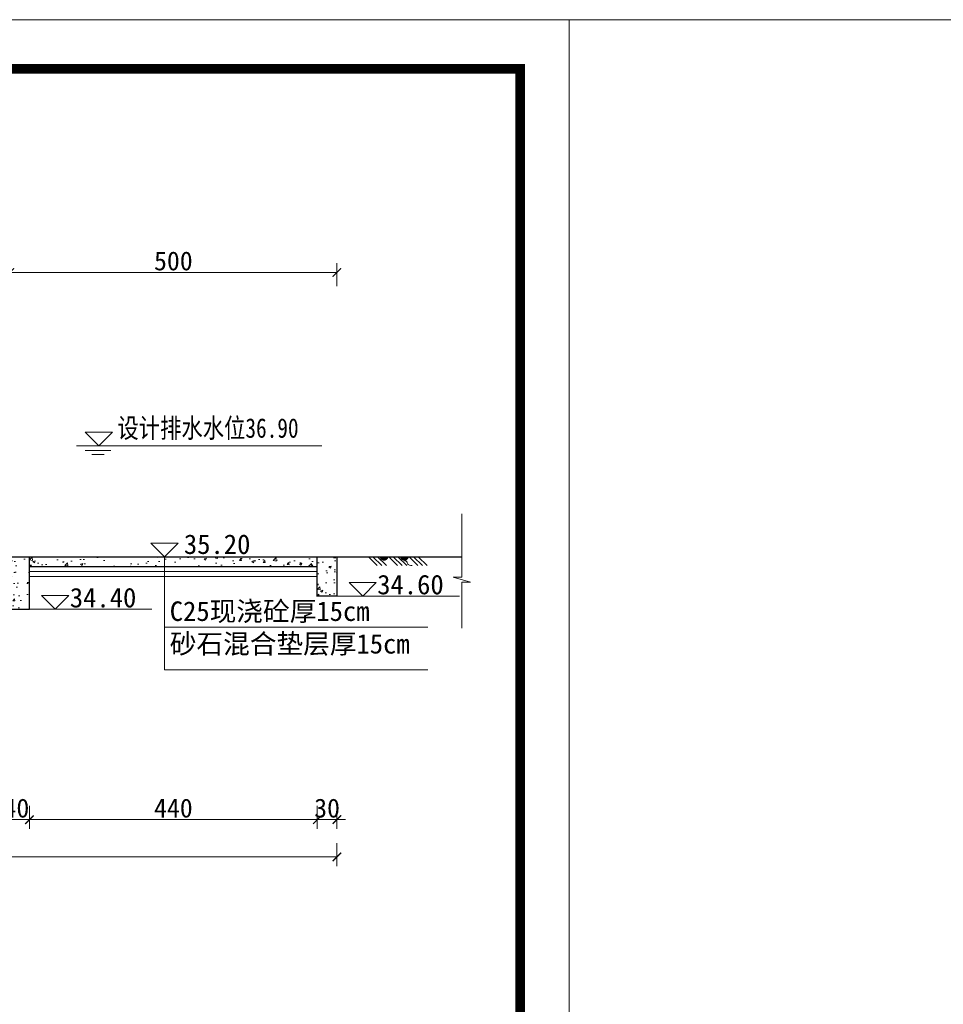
# Model space of a CAD drawing. Extents: x -27255 to 1448651, y 31034 to 8081248.
# Tile 135 of 198: x 583574 to 583715, y 3862349 to 3862499. Entities that reach past the tile are written whole.
import ezdxf

# ---------------------------------------------------------------- set-up
doc = ezdxf.new("R2010")
doc.units = 0
doc.header["$PDMODE"] = 32
doc.header["$PDSIZE"] = 0.2
doc.layers.get('0').update_dxf_attribs({"linetype": 'CONTINUOUS'})
doc.layers.get('Defpoints').update_dxf_attribs({"linetype": 'CONTINUOUS'})
for name, color, linetype, lineweight in [('0.09标注线', 3, 'CONTINUOUS', 9), ('0.13填充', 8, 'CONTINUOUS', 9), ('0.13文字', 3, 'CONTINUOUS', 13), ('0.30粗线', 7, 'CONTINUOUS', 30), ('图框', 7, 'CONTINUOUS', 20), ('细实线', 3, 'CONTINUOUS', 20)]:
    doc.layers.add(name, color=color, linetype=linetype, lineweight=lineweight)
doc.styles.add('-仿宋_GB2312', font='FangSong_GB2312.ttf')
doc.styles.get("Standard").update_dxf_attribs({"font": 'rs.shx', "bigfont": 'hztxt.shx'})
doc.dimstyles.get("Standard").update_dxf_attribs({"dimtxt": 0.18, "dimasz": 0.18, "dimexe": 0.18, "dimexo": 0.0625, "dimgap": 0.09, "dimtad": 0, "dimtih": 1, "dimtoh": 1, "dimdec": 4, "dimzin": 0, "dimdsep": 46, "dimtxsty": 'Standard', "dimcen": 0.09, "dimadec": 0, "dimazin": 0, "dimtfac": 1, "dimtdec": 4, "dimtofl": 0, "dimtmove": 0, "dimatfit": 3, "dimfxl": 1, "dimtolj": 1, "dimtzin": 0, "dimarcsym": 0})

# ---------------------------------------------------------------- blocks, each defined once
blk = doc.blocks.new('d4trtg')
at = {"lineweight": 0}
for p, q in [((653868.4, 3902577.3), (658071.2, 3902577.3)), ((658071.2, 3902577.3), (658071.2, 3899605.3))]:
    blk.add_line(p, q, dxfattribs=at)
at = {"lineweight": 0, "const_width": 10}
blk.add_lwpolyline([(654118.6, 3902527.3), (658021.2, 3902527.3), (658021.2, 3899655.4), (654118.6, 3899655.4)], close=True, dxfattribs=at)
blk = doc.blocks.new('_ARCHTICK')
at = {"color": 0, "linetype": 'ByBlock', "const_width": 0.15}
blk.add_lwpolyline([(-0.5, -0.5), (0.5, 0.5)], dxfattribs=at)
blk = doc.blocks.new('*D3656')
at = {"layer": '0.13文字', "color": 0, "lineweight": 9}
for p, q in [((583571.38, 3862379.19), (583571.38, 3862375.69)), ((583575.38, 3862379.19), (583575.38, 3862375.69)), ((583571.38, 3862377.09), (583570.08, 3862377.09)), ((583571.38, 3862377.09), (583575.38, 3862377.09)), ((583575.38, 3862377.09), (583576.68, 3862377.09))]:
    blk.add_line(p, q, dxfattribs=at)
at = {"layer": 'Defpoints', "color": 0, "lineweight": 13}
for p in [(583571.38, 3862409.29), (583575.38, 3862409.29), (583575.38, 3862377.09)]:
    blk.add_point(p, dxfattribs=at)
at = {"layer": '0.13文字', "color": 0, "lineweight": 9, "xscale": 1.3, "yscale": 1.3, "zscale": 1.3}
blk.add_blockref('_ARCHTICK', (583571.38, 3862377.09), dxfattribs=at)
at = {"layer": '0.13文字', "color": 0, "lineweight": 9, "xscale": 1.3, "yscale": 1.3, "zscale": 1.3, "rotation": 180}
blk.add_blockref('_ARCHTICK', (583575.38, 3862377.09), dxfattribs=at)
at = {"layer": '0.13文字', "color": 0, "lineweight": 13, "insert": (583573.38, 3862378.84), "char_height": 2.9, "attachment_point": 5, "style": '-仿宋_GB2312'}
blk.add_mtext('\\A1;40', dxfattribs=at)
blk = doc.blocks.new('*D3657')
at = {"layer": '0.13文字', "color": 0, "lineweight": 9}
for p, q in [((583575.38, 3862379.19), (583575.38, 3862375.69)), ((583619.38, 3862379.19), (583619.38, 3862375.69)), ((583575.38, 3862377.09), (583619.38, 3862377.09))]:
    blk.add_line(p, q, dxfattribs=at)
at = {"layer": 'Defpoints', "color": 0, "lineweight": 13}
for p in [(583575.38, 3862409.29), (583619.38, 3862409.29), (583619.38, 3862377.09)]:
    blk.add_point(p, dxfattribs=at)
at = {"layer": '0.13文字', "color": 0, "lineweight": 9, "xscale": 1.3, "yscale": 1.3, "zscale": 1.3, "rotation": 180}
blk.add_blockref('_ARCHTICK', (583575.38, 3862377.09), dxfattribs=at)
at = {"layer": '0.13文字', "color": 0, "lineweight": 9, "xscale": 1.3, "yscale": 1.3, "zscale": 1.3}
blk.add_blockref('_ARCHTICK', (583619.38, 3862377.09), dxfattribs=at)
at = {"layer": '0.13文字', "color": 0, "lineweight": 13, "insert": (583597.38, 3862378.84), "char_height": 2.9, "attachment_point": 5, "style": '-仿宋_GB2312'}
blk.add_mtext('\\A1;440', dxfattribs=at)
blk = doc.blocks.new('*D3658')
at = {"layer": '0.13文字', "color": 0, "lineweight": 9}
for p, q in [((583619.38, 3862379.19), (583619.38, 3862375.69)), ((583622.38, 3862379.19), (583622.38, 3862375.69)), ((583619.38, 3862377.09), (583618.08, 3862377.09)), ((583619.38, 3862377.09), (583622.38, 3862377.09)), ((583622.38, 3862377.09), (583623.68, 3862377.09))]:
    blk.add_line(p, q, dxfattribs=at)
at = {"layer": 'Defpoints', "color": 0, "lineweight": 13}
for p in [(583619.38, 3862411.29), (583622.38, 3862411.29), (583622.38, 3862377.09)]:
    blk.add_point(p, dxfattribs=at)
at = {"layer": '0.13文字', "color": 0, "lineweight": 9, "xscale": 1.3, "yscale": 1.3, "zscale": 1.3}
blk.add_blockref('_ARCHTICK', (583619.38, 3862377.09), dxfattribs=at)
at = {"layer": '0.13文字', "color": 0, "lineweight": 9, "xscale": 1.3, "yscale": 1.3, "zscale": 1.3, "rotation": 180}
blk.add_blockref('_ARCHTICK', (583622.38, 3862377.09), dxfattribs=at)
at = {"layer": '0.13文字', "color": 0, "lineweight": 13, "insert": (583620.88, 3862378.84), "char_height": 2.9, "attachment_point": 5, "style": '-仿宋_GB2312'}
blk.add_mtext('\\A1;30', dxfattribs=at)
blk = doc.blocks.new('*D3659')
at = {"layer": '0.13文字', "color": 0, "lineweight": 9}
for p, q in [((583091.38, 3862373.49), (583091.38, 3862369.99)), ((583622.38, 3862373.49), (583622.38, 3862369.99)), ((583091.38, 3862371.39), (583622.38, 3862371.39))]:
    blk.add_line(p, q, dxfattribs=at)
at = {"layer": 'Defpoints', "color": 0, "lineweight": 13}
for p in [(583622.38, 3862411.29), (583091.38, 3862383.79), (583622.38, 3862371.39)]:
    blk.add_point(p, dxfattribs=at)
at = {"layer": '0.13文字', "color": 0, "lineweight": 9, "xscale": 1.3, "yscale": 1.3, "zscale": 1.3, "rotation": 180}
blk.add_blockref('_ARCHTICK', (583091.38, 3862371.39), dxfattribs=at)
at = {"layer": '0.13文字', "color": 0, "lineweight": 9, "xscale": 1.3, "yscale": 1.3, "zscale": 1.3}
blk.add_blockref('_ARCHTICK', (583622.38, 3862371.39), dxfattribs=at)
at = {"layer": '0.13文字', "color": 0, "lineweight": 13, "insert": (583356.88, 3862373.14), "char_height": 2.9, "attachment_point": 5, "style": '-仿宋_GB2312'}
blk.add_mtext('\\A1;5310', dxfattribs=at)
blk = doc.blocks.new('*D3665')
at = {"layer": '0.13文字', "color": 0, "lineweight": 9}
for p, q in [((583572.38, 3862458.68), (583572.38, 3862462.18)), ((583622.38, 3862458.68), (583622.38, 3862462.18)), ((583572.38, 3862460.78), (583622.38, 3862460.78))]:
    blk.add_line(p, q, dxfattribs=at)
at = {"layer": 'Defpoints', "color": 0, "lineweight": 13}
for p in [(583622.38, 3862460.78), (583572.38, 3862417.29), (583622.38, 3862417.29)]:
    blk.add_point(p, dxfattribs=at)
at = {"layer": '0.13文字', "color": 0, "lineweight": 9, "xscale": 1.3, "yscale": 1.3, "zscale": 1.3, "rotation": 180}
blk.add_blockref('_ARCHTICK', (583572.38, 3862460.78), dxfattribs=at)
at = {"layer": '0.13文字', "color": 0, "lineweight": 9, "xscale": 1.3, "yscale": 1.3, "zscale": 1.3}
blk.add_blockref('_ARCHTICK', (583622.38, 3862460.78), dxfattribs=at)
at = {"layer": '0.13文字', "color": 0, "lineweight": 13, "insert": (583597.38, 3862462.53), "char_height": 2.9, "attachment_point": 5, "style": '-仿宋_GB2312'}
blk.add_mtext('\\A1;500', dxfattribs=at)

msp = doc.modelspace()

# ---------------------------------------------------------------- hatches: boundary and pattern name
at = {"layer": '0.13填充'}
h = msp.add_hatch(color=7, dxfattribs=at)
edge = h.paths.add_edge_path()
edge.add_ellipse((583629.60143, 3862417.42829), major_axis=(0, -0.73325), ratio=0.964264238, start_angle=-79.1227045, end_angle=79.1227045, ccw=False)
edge.add_line((583628.90708, 3862417.28992), (583630.29578, 3862417.28992))
h = msp.add_hatch(color=7, dxfattribs=at)
edge = h.paths.add_edge_path()
edge.add_ellipse((583632.71148, 3862417.42829), major_axis=(0, -0.73325), ratio=0.964264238, start_angle=-79.1227045, end_angle=79.1227045, ccw=False)
edge.add_line((583632.01713, 3862417.28992), (583633.40582, 3862417.28992))
at = {"layer": '0.13文字', "lineweight": 13}
h = msp.add_hatch(dxfattribs=at)
h.set_pattern_fill('AR-CONC', color=256, scale=0.02, style=0)
h.set_pattern_definition([(50, (583544.3843, 3862409.2895), (3.6437, -0.31878), [0.381, -4.191]), (355, (583544.3843, 3862409.2895), (-0.70486, 3.82113), [0.3048, -3.3528]), (100.451, (583544.688, 3862409.263), (2.93885, 3.50233), [0.3238, -3.5618]), (46.184, (583544.3843, 3862410.3055), (5.4216, -0.84085), [0.5715, -6.2865]), (96.636, (583544.836, 3862410.2354), (4.7481, 4.9485), [0.4857, -5.3427]), (351.184, (583544.3843, 3862410.3055), (4.7481, 4.9485), [0.4572, -5.0292]), (21, (583544.8923, 3862410.0515), (3.0323, -2.0453), [0.381, -4.191]), (326, (583544.8923, 3862410.0515), (1.23604, 3.68376), [0.3048, -3.3528]), (71.451, (583545.145, 3862409.881), (4.26833, 1.63846), [0.3238, -3.5618]), (37.5, (583544.3843, 3862409.2895), (0.06177, 1.6911), [0, -3.31216, 0, -3.4036, 0, -3.3655]), (7.5, (583544.3843, 3862409.2895), (1.33639, 2.00361), [0, -1.94056, 0, -3.23596, 0, -1.2827]), (327.5, (583543.2515, 3862409.2895), (2.71181, -0.114575), [0, -1.27, 0, -3.9624, 0, -5.2578]), (317.5, (583542.7435, 3862409.2895), (2.96258, 0.50853), [0, -1.651, 0, -2.63144, 0, -3.7338])])
h.paths.add_polyline_path([(583544.38433, 3862417.28948), (583544.38433, 3862413.28948), (583567.38432, 3862413.28948), (583571.38432, 3862409.28948), (583575.38432, 3862409.28948), (583575.38432, 3862417.28948)])
h = msp.add_hatch(dxfattribs=at)
h.set_pattern_fill('AR-CONC', color=256, scale=0.02, style=0)
h.set_pattern_definition([(50, (583575.3843, 3862415.7895), (3.6437, -0.31878), [0.381, -4.191]), (355, (583575.3843, 3862415.7895), (-0.70486, 3.82113), [0.3048, -3.3528]), (100.451, (583575.688, 3862415.763), (2.93885, 3.50233), [0.3238, -3.5618]), (46.184, (583575.3843, 3862416.8055), (5.4216, -0.84085), [0.5715, -6.2865]), (96.636, (583575.836, 3862416.7354), (4.7481, 4.9485), [0.4857, -5.3427]), (351.184, (583575.3843, 3862416.8055), (4.7481, 4.9485), [0.4572, -5.0292]), (21, (583575.8923, 3862416.5515), (3.0323, -2.04531), [0.381, -4.191]), (326, (583575.8923, 3862416.5515), (1.23604, 3.68376), [0.3048, -3.3528]), (71.451, (583576.145, 3862416.381), (4.26833, 1.63846), [0.3238, -3.5618]), (37.5, (583575.3843, 3862415.7895), (0.061772, 1.6911), [0, -3.31216, 0, -3.4036, 0, -3.3655]), (7.5, (583575.3843, 3862415.7895), (1.33639, 2.00361), [0, -1.94056, 0, -3.23596, 0, -1.2827]), (327.5, (583574.2515, 3862415.7895), (2.71181, -0.114575), [0, -1.27, 0, -3.9624, 0, -5.2578]), (317.5, (583573.7435, 3862415.7895), (2.96258, 0.50853), [0, -1.651, 0, -2.63144, 0, -3.7338])])
h.paths.add_polyline_path([(583619.38432, 3862415.78948), (583619.38432, 3862417.28948), (583575.38432, 3862417.28948), (583575.38432, 3862415.78948)])
h = msp.add_hatch(dxfattribs=at)
h.set_pattern_fill('AR-CONC', color=256, scale=0.02, style=0)
h.set_pattern_definition([(50, (583619.3843, 3862411.2895), (3.6437, -0.3188), [0.381, -4.191]), (355, (583619.3843, 3862411.2895), (-0.7049, 3.8211), [0.3048, -3.3528]), (100.45, (583619.688, 3862411.263), (2.9389, 3.5023), [0.3238, -3.5618]), (46.18, (583619.3843, 3862412.3055), (5.4216, -0.841), [0.5715, -6.2865]), (96.64, (583619.836, 3862412.2354), (4.748, 4.9485), [0.4857, -5.3427]), (351.18, (583619.3843, 3862412.3055), (4.748, 4.9485), [0.4572, -5.0292]), (21, (583619.8923, 3862412.0515), (3.0323, -2.0453), [0.381, -4.191]), (326, (583619.8923, 3862412.0515), (1.236, 3.6838), [0.3048, -3.3528]), (71.45, (583620.145, 3862411.881), (4.2683, 1.6385), [0.3238, -3.5618]), (37.5, (583619.3843, 3862411.2895), (0.06177, 1.6911), [0, -3.31216, 0, -3.4036, 0, -3.3655]), (7.5, (583619.3843, 3862411.2895), (1.3364, 2.0036), [0, -1.94056, 0, -3.23596, 0, -1.2827]), (327.5, (583618.2515, 3862411.2895), (2.7118, -0.11457), [0, -1.27, 0, -3.9624, 0, -5.2578]), (317.5, (583617.7435, 3862411.2895), (2.9626, 0.5085), [0, -1.651, 0, -2.63144, 0, -3.7338])])
h.paths.add_polyline_path([(583622.38432, 3862417.28948), (583619.38432, 3862417.28948), (583619.38432, 3862411.28948), (583622.38432, 3862411.28948)])

# ---------------------------------------------------------------- linework, layer by layer
at = {"layer": '0.09标注线'}
for p, q in [((583585.97065, 3862434.28948), (583583.89065, 3862436.36948)), ((583588.05065, 3862436.36948), (583583.89065, 3862436.36948)), ((583588.05065, 3862436.36948), (583585.97065, 3862434.28948)), ((583582.5854, 3862434.28948), (583620.10187, 3862434.28948)), ((583583.8773, 3862433.5436), (583587.80918, 3862433.5436)), ((583584.90572, 3862432.94263), (583585.84324, 3862432.94263)), ((583586.78076, 3862432.94263), (583585.84324, 3862432.94263)), ((583596.03012, 3862417.28948), (583593.95012, 3862419.36948)), ((583598.11012, 3862419.36948), (583593.95012, 3862419.36948)), ((583598.11012, 3862419.36948), (583596.03012, 3862417.28948)), ((583596.01961, 3862400.01338, 5.8678), (583596.01961, 3862417.28948, 5.8678)), ((583575.38432, 3862415.03948, 5.8678), (583619.38432, 3862415.03948, 5.8678)), ((583575.38432, 3862414.28948, 5.8678), (583619.38432, 3862414.28948, 5.8678)), ((583624.23906, 3862413.37461), (583626.32419, 3862411.28948)), ((583628.40932, 3862413.37461), (583624.23906, 3862413.37461)), ((583626.32419, 3862411.28948), (583628.40932, 3862413.37461)), ((583577.23906, 3862411.37461), (583579.32419, 3862409.28948)), ((583581.40932, 3862411.37461), (583577.23906, 3862411.37461)), ((583579.32419, 3862409.28948), (583581.40932, 3862411.37461)), ((583622.38432, 3862411.28948), (583641.11016, 3862411.28948)), ((583575.38432, 3862409.28948), (583594.11016, 3862409.28948)), ((583596.01961, 3862406.54337, 5.8678), (583636.28291, 3862406.54337, 5.8678)), ((583596.01961, 3862400.01338, 5.8678), (583636.28291, 3862400.01338, 5.8678))]:
    msp.add_line(p, q, dxfattribs=at)
at = {"layer": '0.13文字', "linetype": 'Continuous', "lineweight": 13}
msp.add_line((582175.00285, 3862499.44181), (587865.89025, 3862499.44181), dxfattribs=at)
at = {"layer": '0.30粗线'}
for p, q in [((583532.38433, 3862417.28948), (583641.48223, 3862417.28948)), ((583575.38432, 3862409.28948), (583575.38432, 3862417.28948)), ((583619.38432, 3862411.28948), (583619.38432, 3862417.28948)), ((583622.38432, 3862417.28948), (583622.38432, 3862411.28948)), ((583575.38432, 3862415.78948, 5.8678), (583619.38432, 3862415.78948, 5.8678)), ((583622.38432, 3862411.28948), (583619.38432, 3862411.28948)), ((583571.38432, 3862409.28948), (583575.38432, 3862409.28948))]:
    msp.add_line(p, q, dxfattribs=at)
at = {"layer": '细实线', "color": 3, "lineweight": 15}
for p, q in [((583641.48223, 3862423.87113), (583641.48223, 3862414.15404)), ((583640.17723, 3862414.15404), (583641.48223, 3862414.15404)), ((583642.78724, 3862413.42072), (583640.17723, 3862414.15404)), ((583641.48223, 3862413.42072), (583641.48223, 3862406.37233)), ((583641.48223, 3862413.42072), (583642.78724, 3862413.42072))]:
    msp.add_line(p, q, dxfattribs=at)
at = {"layer": '细实线', "color": 7, "ltscale": 5}
for p, q in [((583627.19184, 3862417.28992), (583628.53286, 3862415.9489)), ((583627.90144, 3862417.28992), (583629.24246, 3862415.9489)), ((583628.61103, 3862417.28992), (583629.95205, 3862415.9489)), ((583630.30189, 3862417.28992), (583631.64291, 3862415.9489)), ((583631.01148, 3862417.28992), (583632.3525, 3862415.9489)), ((583631.72108, 3862417.28992), (583633.0621, 3862415.9489)), ((583633.41193, 3862417.28992), (583634.75295, 3862415.9489)), ((583634.12153, 3862417.28992), (583635.46255, 3862415.9489)), ((583634.83112, 3862417.28992), (583636.17214, 3862415.9489))]:
    msp.add_line(p, q, dxfattribs=at)
at = {"layer": '细实线', "color": 7, "lineweight": 20, "ltscale": 5, "start_tangent": (0.999064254, 0.043250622), "end_tangent": (0.999505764, -0.031436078)}
msp.add_spline([(583632.74215, 3862416.69851), (583633.043, 3862416.58234), (583633.12035, 3862416.45375), (583633.15889, 3862416.28014), (583633.29193, 3862416.11916), (583633.49109, 3862416.0184), (583633.91193, 3862415.9489)], degree=3, dxfattribs=at)

# ---------------------------------------------------------------- block references
at = {"layer": '图框', "xscale": 0.1501499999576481, "yscale": 0.1501500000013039, "zscale": 0.15015}
msp.add_blockref('d4trtg', (484848.52942, 3276527.45477), dxfattribs=at)

# ---------------------------------------------------------------- texts
at = {"layer": '0.09标注线', "style": '-仿宋_GB2312', "width": 0.8}
msp.add_text('设计排水水位36.90', height=2.99, dxfattribs=at).set_placement((583588.81593, 3862435.49597))
at = {"layer": '0.09标注线', "insert": (583609.15702, 3862420.71432), "char_height": 2.99, "width": 22.1962377, "attachment_point": 3, "style": '-仿宋_GB2312'}
msp.add_mtext('35.20', dxfattribs=at)
at = {"layer": '0.09标注线', "insert": (583596.82756, 3862410.46918, 12.43744), "char_height": 2.99, "attachment_point": 1, "style": '-仿宋_GB2312'}
msp.add_mtext('C25现浇砼厚15cm\\P砂石混合垫层厚15cm', dxfattribs=at)
at = {"layer": '细实线', "color": 3, "lineweight": 15, "char_height": 2.99, "width": 2.99, "attachment_point": 3, "style": '-仿宋_GB2312'}
for s, insert in [('34.60', (583638.71461, 3862414.54271)), ('34.40', (583591.71461, 3862412.54271))]:
    msp.add_mtext(s, dxfattribs=dict(at, insert=insert))

# ---------------------------------------------------------------- dimensions: what is measured, and where the dimension line sits
at = {"layer": '0.13文字', "lineweight": 13}
for base, p1, p2, picture, middle in [((583622.38432, 3862460.77992), (583572.38432, 3862417.28948), (583622.38432, 3862417.28948), '*D3665', (583597.38432, 3862462.52992)), ((583622.38432, 3862371.38846), (583091.38432, 3862383.78948), (583622.38432, 3862411.28948), '*D3659', (583356.88432, 3862373.13846)), ((583622.38432, 3862377.08709), (583619.38432, 3862411.28948), (583622.38432, 3862411.28948), '*D3658', (583620.88432, 3862378.83709)), ((583575.38432, 3862377.08709), (583571.38432, 3862409.28948), (583575.38432, 3862409.28948), '*D3656', (583573.38432, 3862378.83709)), ((583619.38432, 3862377.08709), (583575.38432, 3862409.28948), (583619.38432, 3862409.28948), '*D3657', (583597.38432, 3862378.83709))]:
    dim = msp.add_linear_dim(base=base, p1=p1, p2=p2, dimstyle='Standard', override={"dimtxt": 2.9, "dimasz": 1.3, "dimexe": 1.4, "dimexo": 1.8, "dimgap": 0.3, "dimtad": 1, "dimtih": 0, "dimtoh": 0, "dimdec": 0, "dimlfac": 10, "dimtxsty": '-仿宋_GB2312', "dimblk": 'ARCHTICK', "dimtdec": 0, "dimtix": 1, "dimtofl": 1, "dimtmove": 2, "dimfxl": 2.1, "dimfxlon": 1, "dimlwd": 9, "dimlwe": 9}, dxfattribs=at)
    dim.commit()
    dim.dimension.update_dxf_attribs({"geometry": picture, "text_midpoint": middle})

doc.saveas('drawing.dxf')
